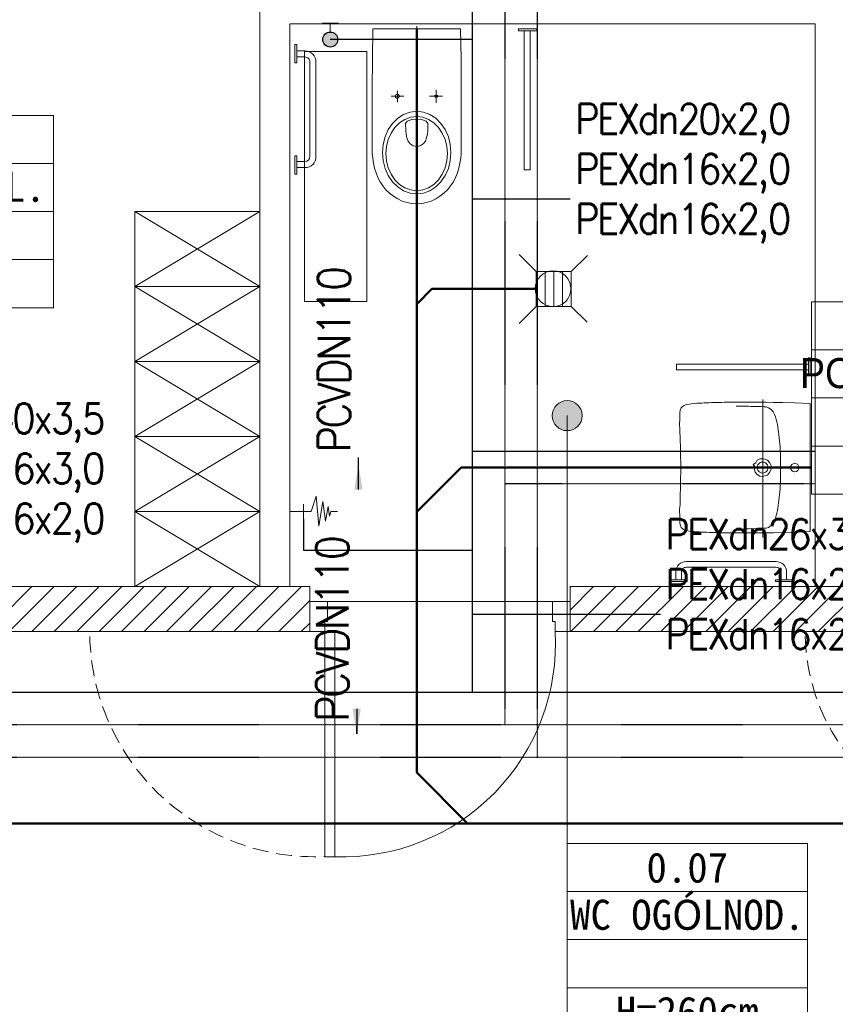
# Model space of a CAD drawing. Header units: millimetres. Extents: x -17122 to 7392, y -6480 to -3200.
# Tile 62 of 70: x 4716 to 5042, y -4691 to -4297. Entities that reach past the tile are written whole.
import ezdxf
from ezdxf import colors
from ezdxf.entities.mleader import LeaderData, LeaderLine
from ezdxf.enums import TextEntityAlignment as Align
from ezdxf.lldxf.tags import DXFTag
from ezdxf.math import Vec2, Vec3

# ---------------------------------------------------------------- set-up
doc = ezdxf.new("R2010")
doc.units = ezdxf.units.MM
for name, pattern in [('DASHDOT', [20, 10, -5, 0, -5]), ('DASHED', [0.75, 0.5, -0.25]), ('HIDDEN2', [4.7624999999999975, 3.174999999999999, -1.587499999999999])]:
    doc.linetypes.add(name, pattern=pattern)
for name, color, linetype, lineweight in [('_k_kreskowanie', 250, 'Continuous', 9), ('_k_opis', 7, 'Continuous', 13), ('_k_stolarka', 7, 'Continuous', 13), ('_k_tabela', 7, 'Continuous', 13), ('_k_wyposażenia', 251, 'Continuous', 9), ('_k_zarys', 7, 'HIDDEN2', 20), ('_k_ściany', 7, 'Continuous', 0), ('KANZLIZACJA', 34, 'Continuous', 30), ('WODA C', 1, 'Continuous', 0), ('WODA Z', 5, 'Continuous', 0), ('Zarys', 7, 'HIDDEN2', 15)]:
    doc.layers.add(name, color=color, linetype=linetype, lineweight=lineweight)
doc.layers.add('_k_niewidoczna', color=72, linetype='Continuous', lineweight=9, plot=False)
for name, color, linetype, true_color in [('IS_Ciepła_woda', 1, 'DASHDOT', 0xff0000), ('IS_Cyrkulacja', 7, 'DASHED', 0x800080), ('IS_Zimna_woda', 5, 'SOLID', 0x0000ff)]:
    doc.layers.add(name, color=color, linetype=linetype, true_color=true_color)
doc.styles.add('GENERATED_STYLE_1', font='MS Gothic.ttf')
doc.styles.add('GENERATED_STYLE_2', font='MS Gothic.ttf')
doc.styles.get("Standard").update_dxf_attribs({"font": 'arial.ttf'})
tags = doc.linetypes.add('SOLID', pattern=[10, 10, 0]).pattern_tags.tags
tags[6:7] = [DXFTag(74, 4), DXFTag(75, 0), DXFTag(340, '0'), DXFTag(46, 0.0), DXFTag(50, 0.0), DXFTag(44, 0.0), DXFTag(45, 0.0)]
tags[4:5] = [DXFTag(74, 4), DXFTag(75, 0), DXFTag(340, '0'), DXFTag(46, 0.0), DXFTag(50, 0.0), DXFTag(44, 0.0), DXFTag(45, 0.0)]

# ---------------------------------------------------------------- blocks, each defined once
blk = doc.blocks.new('D_90')
at = {"layer": '_k_niewidoczna', "lineweight": 0}
blk.add_lwpolyline([(135862.7523981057, 36163.64790065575), (135952.7523981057, 36163.64790065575)], dxfattribs=at)
at = {"layer": '_k_stolarka', "lineweight": 0}
for points in [[(135855.7523981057, 36151.64790065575), (135855.7523981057, 36163.64790065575), (135862.7523981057, 36163.64790065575), (135862.7523981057, 36155.64790065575), (135861.7523981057, 36155.64790065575), (135861.7523981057, 36151.64790065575), (135855.7523981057, 36151.64790065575)], [(135959.7523981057, 36151.64790065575), (135959.7523981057, 36163.64790065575), (135952.7523981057, 36163.64790065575), (135952.7523981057, 36155.64790065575), (135953.7523981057, 36155.64790065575), (135953.7523981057, 36151.64790065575), (135959.7523981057, 36151.64790065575)]]:
    blk.add_lwpolyline(points, dxfattribs=at)
blk.add_lwpolyline([(135861.7523981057, 36151.64790065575), (135865.7523981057, 36151.64790065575), (135865.7523981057, 36061.64790065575), (135861.7523981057, 36061.64790065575)], close=True, dxfattribs=at)
blk.add_lwpolyline([(135865.7523981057, 36061.64790065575, 0.4415167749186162), (135953.7523981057, 36151.64790065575)], format="xyb", dxfattribs=at)
at = {"layer": '_k_ściany', "lineweight": 0}
for points in [[(135855.7523981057, 36151.64790065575), (135855.7523981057, 36163.64790065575)], [(135959.7523981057, 36151.64790065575), (135959.7523981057, 36163.64790065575)]]:
    blk.add_lwpolyline(points, dxfattribs=at)
blk = doc.blocks.new('WC NN')
at = {"layer": '_k_wyposażenia', "lineweight": 0}
for p, q in [((8.8477783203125, 44.65661621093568), (8.8477783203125, 47.81182861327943)), ((11.255615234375, 44.65661621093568), (11.255615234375, 47.81182861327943)), ((53.07415771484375, 47.81182861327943), (53.07415771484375, 44.65661621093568)), ((55.48291015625, 47.81182861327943), (55.48291015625, 44.65661621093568)), ((51.07403564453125, 42.65710449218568), (13.2557373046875, 42.65710449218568)), ((51.07403564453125, 40.24835205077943), (13.2557373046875, 40.24835205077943)), ((0, -17.55157470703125), (0, 17.5537109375)), ((26.99310302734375, 5.10498046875), (26.99310302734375, 10.24505615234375)), ((24.75494384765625, 7.72796630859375), (29.300537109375, 7.72796630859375)), ((-1.04888916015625, 0), (71.08367919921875, 0)), ((24.4573974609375, -7.7618408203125), (29.5452880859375, -7.7618408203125)), ((26.99310302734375, -10.38421630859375), (26.99310302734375, -5.13946533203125))]:
    blk.add_line(p, q, dxfattribs=at)
for points in [[(6.25439453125, 48.68737792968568), (6.25439453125, 47.89483642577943), (13.56304931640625, 47.89483642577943), (13.56304931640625, 48.68737792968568), (6.25439453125, 48.68737792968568)], [(50.76763916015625, 48.68737792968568), (50.76763916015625, 47.89483642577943), (58.07598876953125, 47.89483642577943), (58.07598876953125, 48.68737792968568), (50.76763916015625, 48.68737792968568)], [(0, 17.5537109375), (11.9580078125, 17.69287109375), (23.916015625, 17.79815673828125), (47.83203125, 17.83233642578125), (49.825439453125, 17.7630615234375), (51.783447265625, 17.5885009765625), (53.74114990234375, 17.27325439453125), (55.6640625, 16.854248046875), (57.55218505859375, 16.26007080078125), (59.40582275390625, 15.52490234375), (61.15386962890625, 14.61578369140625), (62.83203125, 13.53179931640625), (64.33563232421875, 12.2723388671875), (65.733642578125, 10.84014892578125), (66.9580078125, 9.266357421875), (68.00689697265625, 7.587890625), (68.8458251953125, 5.8050537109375), (69.47509765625, 3.917236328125), (69.8602294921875, 1.9586181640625), (70, 0.0006103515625), (69.8602294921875, -1.99310302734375), (69.47509765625, -3.95111083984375), (68.8458251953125, -5.83892822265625), (68.00689697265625, -7.62176513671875), (66.9580078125, -9.2999267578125), (65.733642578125, -10.8740234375), (64.33563232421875, -12.27203369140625), (62.83203125, -13.565673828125), (61.15386962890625, -14.649658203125), (59.40582275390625, -15.5584716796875), (57.55218505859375, -16.29302978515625), (55.6640625, -16.88720703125), (53.74114990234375, -17.30712890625), (51.783447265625, -17.586669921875), (49.825439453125, -17.7618408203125), (47.83203125, -17.83111572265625), (23.916015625, -17.79693603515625), (11.9580078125, -17.72674560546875), (0, -17.55157470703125)], [(65.97930908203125, -0.0164794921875), (65.6622314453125, 2.65380859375), (64.7235107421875, 5.2215576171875), (63.19793701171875, 7.5885009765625), (61.14593505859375, 9.6624755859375), (58.64471435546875, 11.36505126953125), (55.79132080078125, 12.62939453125), (52.69561767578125, 13.4088134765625), (49.47601318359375, 13.671875), (46.25640869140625, 13.4088134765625), (43.16009521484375, 12.62939453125), (40.3070068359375, 11.36505126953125), (37.806396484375, 9.6624755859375), (35.7537841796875, 7.5885009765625), (34.22882080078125, 5.2215576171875), (33.28948974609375, 2.65380859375), (32.972412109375, -0.0164794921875), (33.28948974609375, -2.68768310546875), (34.22882080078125, -5.25543212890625), (35.7537841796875, -7.62176513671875), (37.806396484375, -9.696044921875), (40.3070068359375, -11.39892578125), (43.16009521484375, -12.66326904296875), (46.25640869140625, -13.4423828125), (49.47601318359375, -13.704833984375), (52.69561767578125, -13.4423828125), (55.79132080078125, -12.66326904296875), (58.64471435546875, -11.39892578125), (61.14593505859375, -9.696044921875), (63.19793701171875, -7.62176513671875), (64.7235107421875, -5.25543212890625), (65.6622314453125, -2.68768310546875), (65.97930908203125, -0.0164794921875)], [(64.72076416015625, 0.0006103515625), (64.43603515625, 2.401123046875), (63.5931396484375, 4.71038818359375), (62.22503662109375, 6.83807373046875), (60.38330078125, 8.7030029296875), (58.1396484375, 10.2337646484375), (55.57952880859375, 11.370849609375), (52.80181884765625, 12.07122802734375), (49.91302490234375, 12.30743408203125), (47.02423095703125, 12.07122802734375), (44.24652099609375, 11.370849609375), (41.6864013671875, 10.2337646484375), (39.442138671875, 8.7030029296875), (37.6007080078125, 6.83807373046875), (36.2322998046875, 4.71038818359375), (35.3900146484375, 2.401123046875), (35.10528564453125, 0.0006103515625), (35.3900146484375, -2.40081787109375), (36.2322998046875, -4.70916748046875), (37.6007080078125, -6.8365478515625), (39.442138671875, -8.702392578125), (41.6864013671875, -10.233154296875), (44.24652099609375, -11.37054443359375), (47.02423095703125, -12.07061767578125), (49.91302490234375, -12.30712890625), (52.80181884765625, -12.07061767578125), (55.57952880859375, -11.37054443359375), (58.1396484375, -10.233154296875), (60.38330078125, -8.702392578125), (62.22503662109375, -6.8365478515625), (63.5931396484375, -4.70916748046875), (64.43603515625, -2.40081787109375), (64.72076416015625, 0.0006103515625)], [(37.90252685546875, -4.47509765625), (36.888427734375, -3.8458251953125), (36.29364013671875, -1.9573974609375), (36.0845947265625, 0.0006103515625), (36.29364013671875, 1.9586181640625), (36.888427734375, 3.84735107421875), (37.90252685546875, 4.4415283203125), (40.73455810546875, 4.371337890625), (42.132568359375, 4.266357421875), (43.53179931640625, 3.98651123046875), (44.86053466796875, 3.46160888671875), (46.014404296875, 2.5885009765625), (46.74835205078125, 1.39923095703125), (47.0281982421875, 0.0006103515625), (46.74835205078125, -1.39892578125), (46.014404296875, -2.62237548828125), (44.86053466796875, -3.46038818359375), (43.53179931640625, -3.9862060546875), (42.132568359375, -4.26483154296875), (40.73455810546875, -4.404296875), (37.90252685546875, -4.47509765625)], [(27.72674560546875, -7.7618408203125), (26.7132568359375, -7.0623779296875), (26.46820068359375, -8.2867431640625), (27.5177001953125, -8.2867431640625)], [(0, -40.74057317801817), (0, -48.04922796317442), (0.7928466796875, -48.04922796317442), (0.7928466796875, -40.74057317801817), (0, -40.74057317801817)], [(0.7928466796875, -43.01016546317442), (0.7928466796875, -45.41861272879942), (56.33544921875, -45.41861272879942), (56.33544921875, -43.01016546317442), (0.7928466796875, -43.01016546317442)]]:
    blk.add_lwpolyline(points, dxfattribs=at)
blk.add_circle((26.9757080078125, 7.74505615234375), 0.7517949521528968, dxfattribs=at)
for centre, radius, start, end in [((13.2557373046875, 44.65661621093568), 4.408250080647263, 180.0000012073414, 270.000000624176), ((13.2557373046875, 44.65661621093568), 1.99999982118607, 180, 270.0000006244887), ((51.07403564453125, 44.65661621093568), 1.999999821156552, 270.000000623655, 0), ((51.07403564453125, 44.65661621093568), 4.408250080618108, 270.0000006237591, 0)]:
    blk.add_arc(centre, radius, start, end, dxfattribs=at)
blk = doc.blocks.new('UMYWALKA NN')
at = {"layer": '_k_wyposażenia', "lineweight": 0}
for p, q in [((0, 0), (-0.00244140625, -56.36871337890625)), ((26.89849853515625, -0.345458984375), (-26.89910888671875, -0.34332275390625)), ((-3.0419921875, -6.83990478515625), (-3.0419921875, -6.83990478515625)), ((-2.10784912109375, -6.83990478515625), (-2.10784912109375, -6.83990478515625)), ((-1.75811767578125, -6.83990478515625), (-1.75811767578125, -6.83990478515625)), ((-0.47515869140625, -6.83990478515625), (-0.47515869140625, -6.83990478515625)), ((0.8868408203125, -6.84112548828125), (0.8868408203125, -6.84112548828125)), ((1.8194580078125, -6.84112548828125), (1.8194580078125, -6.84112548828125)), ((2.1697998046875, -6.84112548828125), (2.1697998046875, -6.84112548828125)), ((3.10333251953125, -6.84112548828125), (3.10333251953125, -6.84112548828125)), ((43.95794677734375, -10.27215576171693), (47.1131591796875, -10.27215576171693)), ((39.5496826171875, -52.49932861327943), (39.5496826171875, -14.68011474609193)), ((41.95843505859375, -52.49932861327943), (41.95843505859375, -14.68011474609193)), ((43.95794677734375, -12.68090820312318), (47.1131591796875, -12.68090820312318)), ((-28.695068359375, -20.34332275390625), (29.3756103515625, -20.34332275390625)), ((-0.00091552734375, -24.3951416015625), (-0.00091552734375, -24.3951416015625)), ((-0.00091552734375, -24.3951416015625), (-0.00091552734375, -24.3951416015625)), ((-0.00091552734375, -54.84405517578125), (-0.00091552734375, -54.84405517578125)), ((47.1131591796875, -54.49945068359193), (43.95794677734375, -54.49945068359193)), ((47.1131591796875, -56.90728759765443), (43.95794677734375, -56.90728759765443))]:
    blk.add_line(p, q, dxfattribs=at)
for points in [[(-38.80401611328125, -0.3436279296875), (-46.1126708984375, -0.3436279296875), (-46.1126708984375, -1.136474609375), (-38.80401611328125, -1.136474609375), (-38.80401611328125, -0.3436279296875)], [(-41.0736083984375, -1.136474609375), (-43.4820556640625, -1.136474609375), (-43.4820556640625, -56.6790771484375), (-41.0736083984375, -56.6790771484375), (-41.0736083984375, -1.136474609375)], [(-26.9000244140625, -0.34820556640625), (-27.186279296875, -6.9549560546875), (-27.32879638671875, -11.8780517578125), (-27.40631103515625, -15.771484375), (-27.451171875, -18.99627685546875), (-27.47894287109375, -21.7523193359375), (-27.49664306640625, -24.1619873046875), (-27.50732421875, -26.3043212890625), (-27.51373291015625, -28.23516845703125), (-27.5152587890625, -29.26239013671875)], [(26.8994140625, -0.3485107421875), (27.18536376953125, -6.95587158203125), (27.327880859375, -11.8780517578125), (27.4053955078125, -15.772705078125), (27.45025634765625, -18.9971923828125), (27.47802734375, -21.75323486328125), (27.4951171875, -24.16290283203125), (27.50640869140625, -26.30523681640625), (27.51220703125, -28.236083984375), (27.51312255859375, -29.2633056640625)], [(47.98870849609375, -7.679077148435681), (47.1961669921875, -7.679077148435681), (47.1961669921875, -14.98742675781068), (47.98870849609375, -14.98742675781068), (47.98870849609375, -7.679077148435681)], [(-0.00640869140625, -12.78167724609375), (-1.26007080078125, -12.7880859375), (-2.51373291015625, -12.803955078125), (-3.76678466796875, -12.8314208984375), (-5.01953125, -12.87017822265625), (-6.273193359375, -12.921142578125), (-7.5244140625, -12.9852294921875), (-8.775634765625, -13.0615234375), (-10.02593994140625, -13.153076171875), (-11.27471923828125, -13.25775146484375), (-12.52288818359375, -13.37860107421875), (-13.7689208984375, -13.51531982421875), (-14.85748291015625, -13.64959716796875), (-15.9429931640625, -13.80279541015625), (-17.0263671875, -13.9794921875), (-18.10333251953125, -14.1864013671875), (-19.173583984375, -14.427490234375), (-20.233154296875, -14.708251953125), (-21.28204345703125, -15.0311279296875), (-22.34100341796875, -15.41839599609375), (-23.39996337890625, -15.93841552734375), (-24.43511962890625, -16.754150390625), (-25.17608642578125, -17.843017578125), (-25.5364990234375, -18.87420654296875), (-25.4888916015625, -19.90753173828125), (-25.6390380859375, -21.00799560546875), (-25.6805419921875, -22.04986572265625), (-25.6878662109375, -23.0743408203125), (-25.738525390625, -24.1717529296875), (-25.64056396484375, -25.25848388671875), (-25.82489013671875, -26.27410888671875), (-25.85418701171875, -27.3785400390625), (-25.87860107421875, -28.974609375), (-25.8917236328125, -30.228271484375), (-25.9039306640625, -31.48193359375)], [(0.0048828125, -12.78167724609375), (1.258544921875, -12.7880859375), (2.51220703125, -12.803955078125), (3.765869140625, -12.8314208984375), (5.01861572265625, -12.87017822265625), (6.270751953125, -12.921142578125), (7.52288818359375, -12.9852294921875), (8.77410888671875, -13.0615234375), (10.0244140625, -13.153076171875), (11.273193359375, -13.25775146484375), (12.5213623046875, -13.37860107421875), (13.76678466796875, -13.51531982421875), (14.85565185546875, -13.64959716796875), (15.94146728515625, -13.80279541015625), (17.02484130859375, -13.9794921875), (18.10150146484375, -14.1864013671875), (19.1717529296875, -14.427490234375), (20.23223876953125, -14.708251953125), (21.2799072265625, -15.0311279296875), (22.3394775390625, -15.41839599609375), (23.3984375, -15.93841552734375), (24.43267822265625, -16.754150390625), (25.17364501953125, -17.843017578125), (25.53558349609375, -18.87420654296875), (25.48675537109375, -19.90753173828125), (25.63751220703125, -21.00799560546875), (25.67901611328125, -22.04986572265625), (25.68634033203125, -23.0743408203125), (25.736083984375, -24.1717529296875), (25.6390380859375, -25.25848388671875), (25.82244873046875, -26.27410888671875), (25.8526611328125, -27.3785400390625), (25.8770751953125, -28.974609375), (25.89080810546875, -30.228271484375), (25.90240478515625, -31.48193359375)], [(0, -16.63116455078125), (-1.08734130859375, -16.86553955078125), (-2.11761474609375, -17.48291015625), (-3.1781005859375, -18.34259033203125), (-3.505859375, -19.38140869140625), (-3.6981201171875, -20.48675537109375), (-3.63800048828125, -21.5728759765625), (-3.0633544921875, -22.61444091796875), (-2.03033447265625, -23.30047607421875), (-1.304931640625, -24.31884765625), (-0.27313232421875, -23.70941162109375)], [(-0.00091552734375, -16.63116455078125), (1.08673095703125, -16.86553955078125), (2.1160888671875, -17.48291015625), (3.17657470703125, -18.34259033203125), (3.50433349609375, -19.38140869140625), (3.697509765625, -20.48675537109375), (3.6370849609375, -21.573486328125), (2.9803466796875, -22.6458740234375), (1.9744873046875, -23.52081298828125), (0.89019775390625, -23.74542236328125), (-0.12786865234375, -23.82720947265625)], [(-27.5152587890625, -29.26239013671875), (-27.5146484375, -30.31005859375), (-27.51220703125, -31.3580322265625), (-27.50823974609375, -32.406005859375), (-27.50152587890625, -33.45367431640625), (-27.49176025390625, -34.50164794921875), (-27.47955322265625, -35.54931640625), (-27.4639892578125, -36.5972900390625), (-27.4462890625, -37.64495849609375), (-27.42431640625, -38.692626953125), (-27.39898681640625, -39.74029541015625), (-27.36968994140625, -40.78826904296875), (-27.33612060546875, -41.83502197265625), (-27.298583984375, -42.882080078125), (-27.254638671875, -43.92974853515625), (-27.2064208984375, -44.97650146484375), (-27.15362548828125, -46.02264404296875), (-27.0947265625, -47.069091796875), (-27.02880859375, -48.11492919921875), (-26.9580078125, -49.16015625), (-26.86981201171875, -50.24078369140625), (-26.7327880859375, -51.30615234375), (-26.4801025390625, -52.4896240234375), (-26.00494384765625, -53.62335205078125), (-25.19805908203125, -54.6331787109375), (-24.13421630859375, -55.115966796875), (-23.01910400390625, -55.2593994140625), (-21.98394775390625, -55.20477294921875), (-20.9527587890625, -55.1922607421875), (-19.766845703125, -55.272216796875), (-18.760986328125, -55.3802490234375), (-17.6556396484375, -55.291748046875), (-16.52191162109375, -55.223388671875), (-15.47607421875, -55.21270751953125), (-14.44244384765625, -55.19134521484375), (-13.40484619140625, -55.11199951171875), (-12.10540771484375, -55.0653076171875), (-10.760498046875, -55.02044677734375), (-9.41558837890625, -54.98046875), (-8.0712890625, -54.94537353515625), (-6.72637939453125, -54.91424560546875), (-5.3814697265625, -54.8895263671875), (-4.03564453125, -54.869384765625), (-2.69073486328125, -54.85565185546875), (-1.3458251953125, -54.8468017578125), (-0.00091552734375, -54.8431396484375)], [(27.51312255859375, -29.2633056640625), (27.51312255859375, -30.311279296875), (27.51129150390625, -31.35894775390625), (27.50640869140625, -32.4066162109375), (27.5, -33.45458984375), (27.49114990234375, -34.50225830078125), (27.47802734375, -35.55023193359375), (27.46337890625, -36.597900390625), (27.44476318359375, -37.6458740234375), (27.42340087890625, -38.69354248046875), (27.3980712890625, -39.7406005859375), (27.36785888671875, -40.78826904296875), (27.3345947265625, -41.8359375), (27.29644775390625, -42.88299560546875), (27.25372314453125, -43.92974853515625), (27.205810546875, -44.97650146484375), (27.152099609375, -46.02325439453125), (27.09320068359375, -47.06939697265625), (27.02728271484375, -48.115234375), (26.95648193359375, -49.1607666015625), (26.8682861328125, -50.24200439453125), (26.73126220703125, -51.30706787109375), (26.47796630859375, -52.4896240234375), (26.0028076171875, -53.624267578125), (25.19561767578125, -54.6331787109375), (24.1326904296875, -55.11688232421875), (23.017578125, -55.25970458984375), (21.982421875, -55.20477294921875), (20.95123291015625, -55.19317626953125), (19.764404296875, -55.272216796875), (18.758544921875, -55.38055419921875), (17.65411376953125, -55.291748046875), (16.5203857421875, -55.223388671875), (15.48095703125, -55.107421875), (14.290771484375, -55.1318359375), (13.28826904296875, -55.10833740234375), (12.10296630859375, -55.06622314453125), (10.758056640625, -55.02044677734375), (9.4140625, -54.98046875), (8.06915283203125, -54.94537353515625), (6.724853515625, -54.9151611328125), (5.37994384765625, -54.8895263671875), (4.03411865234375, -54.869384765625), (2.6898193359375, -54.85565185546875), (1.34429931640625, -54.8468017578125), (0.223388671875, -54.84375)], [(47.98870849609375, -52.19201660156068), (47.1961669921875, -52.19201660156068), (47.1961669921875, -59.50067138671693), (47.98870849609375, -59.50067138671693), (47.98870849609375, -52.19201660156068)]]:
    blk.add_lwpolyline(points, dxfattribs=at)
blk.add_circle((-0.00885009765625, -6.84112548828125), 1.749999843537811, dxfattribs=at)
for centre, radius, start, end in [((43.95794677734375, -14.68011474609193), 4.408250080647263, 90, 180.0000006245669), ((43.95794677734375, -14.68011474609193), 1.99999982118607, 90, 180.0000006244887), ((0, -20.34332275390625), 2.299999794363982, 90, 270.0046780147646), ((-0.00091552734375, -20.34332275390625), 2.299999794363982, 269.9940581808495, 90), ((43.95794677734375, -52.49932861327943), 4.408250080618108, 180.00000062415, 270.0000012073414), ((43.95794677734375, -52.49932861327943), 1.999999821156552, 180.0000006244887, 270.0000008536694)]:
    blk.add_arc(centre, radius, start, end, dxfattribs=at)
blk = doc.blocks.new('metryczka_80')
at = {"layer": '_k_opis', "ltscale": 0.1}
for points in [[(-80, 0), (0, 0), (0, -64), (-80, -64)], [(-80, -16), (0, -16), (0, -48), (-80, -48)]]:
    blk.add_lwpolyline(points, close=True, dxfattribs=at)
blk.add_lwpolyline([(-80, -32), (0, -32)], dxfattribs=at)
at = {"layer": '_k_opis', "ltscale": 0.1, "flags": 4}
for tag, style, p in [('ATR_NR_POM', 'GENERATED_STYLE_1', (-40, -13)), ('ATR_POM', 'GENERATED_STYLE_2', (-40, -28.71428571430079)), ('ATR_WYS', 'GENERATED_STYLE_1', (-40, -61))]:
    blk.add_attdef(tag, text='', height=10, dxfattribs=dict(at, style=style)).set_placement(p, align=Align.CENTER)
blk = doc.blocks.new('kratka_sc')
at = {"layer": '_k_wyposażenia', "flags": 128}
for points in [[(352121.2352062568, 25947.58415005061), (352114.836491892, 25953.98286251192)], [(352135.235206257, 25947.58414995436), (352142.0618409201, 25954.4107845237)], [(352124.7352062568, 25947.58415002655), (352124.7352061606, 25933.58415002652)], [(352128.2352062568, 25947.58415000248), (352128.2352061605, 25933.58415000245)], [(352131.735206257, 25947.58414997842), (352131.7352061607, 25933.58414997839)], [(352121.2352061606, 25933.58415005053), (352114.8888300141, 25927.23777399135)], [(352135.2352061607, 25933.58414995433), (352142.0618409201, 25926.75751698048)]]:
    blk.add_lwpolyline(points, dxfattribs=at)
blk.add_lwpolyline([(352121.2352062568, 25947.58415005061), (352135.235206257, 25947.58414995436), (352135.2352061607, 25933.58414995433), (352121.2352061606, 25933.58415005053)], close=True, dxfattribs=at)
at = {"layer": '_k_wyposażenia'}
blk.add_circle((352128.520354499, 25940.66999951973), 7.14579595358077, dxfattribs=at)
blk = doc.blocks.new('A$C30E42FEA')
at = {"layer": '_k_wyposażenia'}
for p, q in [((8.446370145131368, 0), (10.51607929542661, 6.128216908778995)), ((10.51607929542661, 6.128216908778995), (11.61347634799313, -5.82149939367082)), ((11.61347634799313, -5.82149939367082), (13.16562466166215, 4.057308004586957)), ((13.16562466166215, 4.057308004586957), (14.23949889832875, -3.870288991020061)), ((8.446370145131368, 0), (0, 0)), ((5.446370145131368, 3), (5.446370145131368, -3)), ((14.23949889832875, -3.870288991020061), (15.25677782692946, 2.042844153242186)), ((15.25677782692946, 2.042844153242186), (15.89327785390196, -1.906189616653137)), ((15.89327785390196, -1.906189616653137), (16.34879165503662, 0.04124643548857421)), ((16.34879165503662, 0.04124643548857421), (18.97620308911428, 0.04124643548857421))]:
    blk.add_line(p, q, dxfattribs=at)
blk = doc.blocks.new('A$C6C91014B')
at = {"layer": 'WODA Z', "lineweight": 0, "ltscale": 3}
blk.add_hatch(color=5, dxfattribs=at).paths.add_polyline_path([(0, 3.000000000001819, -1), (0, -2.999999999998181, -1)])
at = {"layer": 'WODA Z', "lineweight": 0}
for q in [(0, -2.999999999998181), (-3.304750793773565, -6.566985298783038), (3.304750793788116, -6.566985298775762)]:
    blk.add_line((7.275957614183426e-12, -6.566985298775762), q, dxfattribs=at)
at = {"layer": 'WODA Z', "lineweight": -3, "ltscale": 5}
blk.add_circle((0, 0), 3, dxfattribs=at)

msp = doc.modelspace()

# ---------------------------------------------------------------- hatches: boundary and pattern name
at = {"layer": '_k_kreskowanie', "lineweight": 0, "ltscale": 2, "transparency": 33554687}
h = msp.add_hatch(dxfattribs=at)
h.set_pattern_fill('ANSI31', color=256, scale=2)
h.set_pattern_definition([(45, (1100.286567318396, -888.8747041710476), (-4.490128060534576, 4.490128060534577), [])])
h.paths.add_polyline_path([(4922.235256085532, -4960.100455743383), (4922.235256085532, -4936.100455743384), (4855.235256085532, -4936.100455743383), (4855.235256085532, -5036.100455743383), (4787.235256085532, -5036.100455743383), (4787.235256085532, -5060.100455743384), (4879.235256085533, -5060.100455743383), (4879.235256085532, -4960.100455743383)])
h.paths.add_polyline_path([(5921.235256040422, -4253.100455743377), (5945.235256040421, -4253.100455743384), (5945.235256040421, -4046.100455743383), (5314.235256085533, -4046.100455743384), (5314.235256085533, -4070.100455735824), (5414.235256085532, -4070.100455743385), (5414.235256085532, -4296.100455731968), (5432.235256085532, -4296.100455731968), (5432.235256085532, -4070.100455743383), (5921.235256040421, -4070.100455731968)])
h.paths.add_polyline_path([(5921.235256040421, -4653.100455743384), (5945.235256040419, -4653.100455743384), (5945.235256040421, -4453.100455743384), (5921.235256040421, -4453.100455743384)])
h.paths.add_polyline_path([(5866.735256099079, -5036.100455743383), (5866.73525609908, -5060.100455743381), (5945.235256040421, -5060.10045574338), (5945.235256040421, -4853.100455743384), (5921.235256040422, -4853.100455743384), (5921.235256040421, -5036.100455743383)])
h.paths.add_polyline_path([(5606.735256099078, -5036.100455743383), (5606.735256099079, -5060.100455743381), (5746.735256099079, -5060.10045574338), (5746.735256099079, -5036.100455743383)])
h.paths.add_polyline_path([(5346.735256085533, -5036.100455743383), (5346.735256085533, -5060.100455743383), (5486.735256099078, -5060.100455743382), (5486.735256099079, -5036.100455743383), (5432.235256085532, -5036.100455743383), (5432.235256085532, -4692.100455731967), (5414.235256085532, -4692.100455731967), (5414.235256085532, -5036.100455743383)])
h.paths.add_polyline_path([(5226.735256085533, -5060.100455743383), (5226.735256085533, -5036.100455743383), (5159.235256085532, -5036.100455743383), (5159.235256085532, -4960.100455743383), (5159.235256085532, -4936.100455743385), (5092.235256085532, -4936.100455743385), (5092.235256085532, -4960.100455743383), (5135.235256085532, -4960.100455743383), (5135.235256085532, -5060.100455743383)])
h.paths.add_polyline_path([(4100.235256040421, -4770.100455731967), (4124.235256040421, -4770.100455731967), (4124.235256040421, -4692.100455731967), (4100.235256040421, -4692.100455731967)])
h.paths.add_polyline_path([(4124.235256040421, -4930.100455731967), (4100.235256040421, -4930.100455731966), (4100.235256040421, -5060.100455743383), (4667.235256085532, -5060.100455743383), (4667.235256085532, -5036.100455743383), (4124.235256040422, -5036.100455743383)])
h.paths.add_polyline_path([(4124.235256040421, -4226.905047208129), (4100.235256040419, -4226.905047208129), (4100.23525604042, -4304.502751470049), (4124.235256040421, -4304.502751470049)])
h.paths.add_polyline_path([(4363.791529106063, -4070.100455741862), (4363.791529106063, -4046.100455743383), (4100.235256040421, -4046.100455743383), (4100.235256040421, -4122.905047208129), (4124.235256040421, -4122.905047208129), (4124.235256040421, -4070.100455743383)])
h.paths.add_polyline_path([(4664.255787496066, -4070.100455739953), (4664.255787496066, -4046.100455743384), (4483.791529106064, -4046.100455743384), (4483.791529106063, -4070.1004557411)])
h.paths.add_polyline_path([(4784.255787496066, -4046.100455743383), (4784.255787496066, -4070.100455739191), (5194.235256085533, -4070.100455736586), (5194.235256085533, -4046.100455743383)])
h.paths.add_polyline_path([(4192.23172776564, -4542.100455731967), (4192.23172776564, -4524.100455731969), (4124.235256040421, -4524.100455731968), (4124.235256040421, -4464.50275147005), (4100.23525604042, -4464.502751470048), (4100.235256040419, -4542.100455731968)])
h.paths.add_polyline_path([(4296.23172776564, -4524.100455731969), (4296.23172776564, -4542.100455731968), (4380.647470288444, -4542.100455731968), (4380.647470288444, -4524.100455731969)])
h.paths.add_polyline_path([(4598.255787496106, -4542.100455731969), (4598.255787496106, -4524.100455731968), (4484.647470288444, -4524.100455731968), (4484.647470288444, -4542.100455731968)])
h.paths.add_polyline_path([(4832.255787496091, -4542.100455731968), (4832.255787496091, -4524.100455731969), (4702.255787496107, -4524.100455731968), (4702.255787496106, -4542.100455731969)])
h.paths.add_polyline_path([(5197.235256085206, -4524.100455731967), (5197.235256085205, -4542.100455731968), (5432.235256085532, -4542.100455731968), (5432.235256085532, -4400.100455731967), (5414.235256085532, -4400.100455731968), (5414.235256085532, -4524.100455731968)])
h.paths.add_polyline_path([(5105.235256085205, -4542.100455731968), (5105.235256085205, -4524.100455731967), (4936.255787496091, -4524.100455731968), (4936.255787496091, -4542.100455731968)])
at = {"layer": '_k_opis', "lineweight": 0, "ltscale": 0.1}
h = msp.add_hatch(color=256, dxfattribs=at)
h.dxf.hatch_style = 1
h.paths.add_polyline_path([(4935.114365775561, -4461.757208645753, 1), (4935.114365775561, -4449.757208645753, 1)])

# ---------------------------------------------------------------- linework, layer by layer
msp.add_lwpolyline([(4935.11436577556, -4626.849250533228), (4935.11436577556, -4455.757208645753)], dxfattribs=at)
msp.add_circle((4935.114365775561, -4455.757208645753), 6, dxfattribs=at)
at = {"layer": '_k_wyposażenia', "lineweight": 0}
for points in [[(4830.074993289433, -4310.179850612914), (4855.074993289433, -4310.179850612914), (4855.074993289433, -4410.179850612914), (4830.074993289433, -4410.179850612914)], [(4762.255787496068, -4404.100455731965), (4812.255787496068, -4404.100455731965), (4812.255787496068, -4374.100455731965), (4762.255787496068, -4374.100455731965)], [(4762.255787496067, -4434.100455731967), (4812.255787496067, -4434.100455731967), (4812.255787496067, -4404.100455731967), (4762.255787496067, -4404.100455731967)], [(4762.255787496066, -4464.100455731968), (4812.255787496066, -4464.100455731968), (4812.255787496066, -4434.100455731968), (4762.255787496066, -4434.100455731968)], [(4762.255787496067, -4494.100455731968), (4812.255787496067, -4494.100455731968), (4812.255787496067, -4464.100455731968), (4762.255787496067, -4464.100455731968)], [(4762.255787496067, -4524.100455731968), (4812.255787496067, -4524.100455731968), (4812.255787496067, -4494.100455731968), (4762.255787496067, -4494.100455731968)]]:
    msp.add_lwpolyline(points, close=True, dxfattribs=at)
for points in [[(4762.255787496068, -4404.100455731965), (4812.255787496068, -4374.100455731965), (4812.255787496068, -4404.100455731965), (4762.255787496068, -4374.100455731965)], [(4762.255787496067, -4434.100455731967), (4812.255787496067, -4404.100455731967), (4812.255787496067, -4434.100455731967), (4762.255787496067, -4404.100455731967)], [(4762.255787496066, -4464.100455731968), (4812.255787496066, -4434.100455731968), (4812.255787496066, -4464.100455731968), (4762.255787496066, -4434.100455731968)], [(4762.255787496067, -4494.100455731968), (4812.255787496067, -4464.100455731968), (4812.255787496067, -4494.100455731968), (4762.255787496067, -4464.100455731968)], [(4762.255787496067, -4524.100455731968), (4812.255787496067, -4494.100455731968), (4812.255787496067, -4524.100455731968), (4762.255787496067, -4494.100455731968)]]:
    msp.add_lwpolyline(points, dxfattribs=at)
at = {"layer": '_k_zarys', "lineweight": 0, "ltscale": 2}
for centre, radius, start, end in [((4834.255787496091, -4542.100455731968), 90, 181.2733443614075, 272.5473181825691), ((5110.235256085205, -4542.100455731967), 80, 181.4325437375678, 272.8659839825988)]:
    msp.add_arc(centre, radius, start, end, dxfattribs=at)
at = {"layer": '_k_ściany', "lineweight": 0}
for points in [[(4824.255787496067, -4418.100455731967), (4824.255787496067, -4524.100455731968), (4812.255787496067, -4524.100455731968), (4812.255787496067, -4174.100455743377)], [(5026.255787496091, -4524.100455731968), (5034.255787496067, -4524.100455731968), (5034.255787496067, -4299.100455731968), (4824.255787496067, -4299.100455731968), (4824.255787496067, -4524.100455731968), (4832.255787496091, -4524.100455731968)], [(4824.255787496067, -4299.100455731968), (5034.255787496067, -4299.100455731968)], [(4824.255787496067, -4299.100455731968), (4824.255787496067, -4406.100455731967)], [(5046.255787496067, -4418.100455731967), (5046.255787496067, -4524.100455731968), (5034.255787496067, -4524.100455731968), (5034.255787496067, -4299.100455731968)], [(4702.255787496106, -4524.100455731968), (4832.255787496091, -4524.100455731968)], [(4832.255787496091, -4542.100455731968), (4832.255787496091, -4524.100455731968)], [(4936.255787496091, -4524.100455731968), (5105.235256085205, -4524.100455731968)], [(4936.255787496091, -4542.100455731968), (4936.255787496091, -4524.100455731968)], [(4702.255787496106, -4542.100455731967), (4832.255787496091, -4542.100455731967)], [(4936.255787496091, -4542.100455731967), (5105.235256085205, -4542.100455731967)]]:
    msp.add_lwpolyline(points, dxfattribs=at)
at = {"layer": 'IS_Ciepła_woda', "linetype": 'DASHED', "lineweight": 30, "ltscale": 0.1}
for points in [[(4910.161432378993, -4127.504682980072), (4910.161432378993, -4579.194450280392)], [(4910.161432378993, -4482.915104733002), (5034.255787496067, -4482.915104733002)], [(5176.811595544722, -4579.387697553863), (4278.807113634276, -4579.387697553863)]]:
    msp.add_lwpolyline(points, dxfattribs=at)
at = {"layer": 'IS_Cyrkulacja', "linetype": 'DASHED', "lineweight": 30, "ltscale": 0.1}
for points in [[(4923.161432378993, -4127.504682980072), (4923.161432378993, -4592.387697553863)], [(5189.811595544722, -4592.387697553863), (4291.807113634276, -4592.387697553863)]]:
    msp.add_lwpolyline(points, dxfattribs=at)
at = {"layer": 'IS_Zimna_woda', "lineweight": 30}
for points in [[(4897.161432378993, -4114.50468298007), (4897.161432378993, -4566.387697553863)], [(4897.161432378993, -4305.379282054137), (4840.400807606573, -4305.379282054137)], [(4897.161432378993, -4469.915104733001), (5034.255787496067, -4469.915104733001)], [(4829.702157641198, -4497.100455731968), (4829.702157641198, -4509.676557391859)], [(4897.161432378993, -4509.676557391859), (4829.702157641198, -4509.676557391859)], [(5163.811595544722, -4566.387697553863), (4265.807113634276, -4566.387697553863)]]:
    msp.add_lwpolyline(points, dxfattribs=at)
at = {"layer": 'KANZLIZACJA', "lineweight": 50}
for points in [[(4874.942097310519, -4301.100455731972), (4874.942097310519, -4598.453353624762)], [(4874.942097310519, -4411.134804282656), (4880.983332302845, -4405.093569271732)], [(4880.983332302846, -4405.093569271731), (4922.756139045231, -4405.093569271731)], [(4874.942097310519, -4494.257355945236), (4892.688270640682, -4476.511182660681)], [(4892.688270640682, -4476.511182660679), (5032.582958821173, -4476.511182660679)], [(4874.942097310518, -4598.45335362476), (4895.264307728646, -4618.775564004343)], [(4287.259666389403, -4618.775564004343), (5289.133070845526, -4618.775564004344)]]:
    msp.add_lwpolyline(points, dxfattribs=at)

# ---------------------------------------------------------------- block references
at = {"lineweight": 0, "xscale": -1}
msp.add_blockref('kratka_sc', (357057.9913452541, -30345.67771922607), dxfattribs=at)
at = {"layer": '_k_tabela', "lineweight": 0, "ltscale": 0.1}
ref = msp.add_blockref('metryczka_80', (4729.744859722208, -4335.792812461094), dxfattribs=dict(at, xscale=1.2, yscale=1.2, zscale=1.2))
ref.add_attrib('ATR_NR_POM', '0.09', dxfattribs={"layer": '_k_opis', "ltscale": 0.1, "height": 12, "style": 'GENERATED_STYLE_1'}).set_placement((4681.744859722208, -4351.392812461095), align=Align.CENTER)
ref.add_attrib('ATR_POM', 'POM.SOCJAL.', dxfattribs={"layer": '_k_opis', "ltscale": 0.1, "height": 12, "style": 'GENERATED_STYLE_2'}).set_placement((4681.744859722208, -4370.249955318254), align=Align.CENTER)
ref.add_attrib('ATR_WYS', 'H=300cm', dxfattribs={"layer": '_k_opis', "ltscale": 0.1, "height": 12, "style": 'GENERATED_STYLE_1'}).set_placement((4681.744859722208, -4408.992812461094), align=Align.CENTER)
ref = msp.add_blockref('metryczka_80', (5128.725235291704, -4410.297272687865), dxfattribs=dict(at, xscale=1.2, yscale=1.2, zscale=1.2))
ref.add_attrib('ATR_NR_POM', '0.06', dxfattribs={"layer": '_k_opis', "ltscale": 0.1, "height": 12, "style": 'GENERATED_STYLE_1'}).set_placement((5080.725235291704, -4425.897272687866), align=Align.CENTER)
ref.add_attrib('ATR_POM', 'POM.PORZĄD.', dxfattribs={"layer": '_k_opis', "ltscale": 0.1, "height": 12, "style": 'GENERATED_STYLE_2'}).set_placement((5080.725235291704, -4444.754415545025), align=Align.CENTER)
ref.add_attrib('ATR_WYS', 'H=260cm', dxfattribs={"layer": '_k_opis', "ltscale": 0.1, "height": 12, "style": 'GENERATED_STYLE_1'}).set_placement((5080.725235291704, -4483.497272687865), align=Align.CENTER)
ref = msp.add_blockref('metryczka_80', (5031.11436577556, -4626.849250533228), dxfattribs=dict(at, xscale=1.2, yscale=1.2, zscale=1.2))
ref.add_attrib('ATR_NR_POM', '0.07', dxfattribs={"layer": '_k_opis', "ltscale": 0.1, "height": 12, "style": 'GENERATED_STYLE_1'}).set_placement((4983.11436577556, -4642.449250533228), align=Align.CENTER)
ref.add_attrib('ATR_POM', 'WC OGÓLNOD.', dxfattribs={"layer": '_k_opis', "ltscale": 0.1, "height": 12, "style": 'GENERATED_STYLE_2'}).set_placement((4983.11436577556, -4661.306393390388), align=Align.CENTER)
ref.add_attrib('ATR_WYS', 'H=260cm', dxfattribs={"layer": '_k_opis', "ltscale": 0.1, "height": 12, "style": 'GENERATED_STYLE_1'}).set_placement((4983.11436577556, -4700.049250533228), align=Align.CENTER)
at = {"layer": '_k_wyposażenia', "lineweight": 0, "xscale": -1, "rotation": 90}
msp.add_blockref('WC NN', (4874.943165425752, -4301.10045573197), dxfattribs=at)
at = {"layer": '_k_wyposażenia', "lineweight": 0, "xscale": 0.95, "yscale": 0.95, "zscale": 0.95, "rotation": 270}
msp.add_blockref('UMYWALKA NN', (5032.582958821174, -4476.511182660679), dxfattribs=at)
at = {"layer": '_k_ściany', "lineweight": 0, "ltscale": 2}
msp.add_blockref('D_90', (-131023.4966106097, -40693.74835638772), dxfattribs=at)
at = {"layer": 'WODA C', "rotation": 180}
msp.add_blockref('A$C6C91014B', (4840.400807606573, -4305.379282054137), dxfattribs=at)
at = {"layer": 'Zarys', "lineweight": 0}
msp.add_blockref('A$C30E42FEA', (4824.255787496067, -4494.100455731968), dxfattribs=at)

# ---------------------------------------------------------------- leaders
at = {"layer": 'KANZLIZACJA', "color": 0, "lineweight": 30}
ml = msp.add_multileader_mtext('Standard', dxfattribs=at)
ml.set_content('{\\Fsimplex.shx;\\W0.9;\\T0.9;PCVDN110\\H2.5x;\\C34;\\W1;\\T0.95; }')
ml.set_leader_properties()
ml.build(insert=Vec2(0, 0))
ml.multileader.update_dxf_attribs({"text_left_attachment_type": 2, "text_right_attachment_type": 2, "arrow_head_size": 10})
ctx = ml.context
ctx.base_point, ctx.char_height, ctx.arrow_head_size, ctx.plane_origin, ctx.plane_x_axis, ctx.plane_y_axis = Vec3(4851.66701432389, -4472.457038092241), 13, 10, Vec3(4897.123282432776, -4506.668395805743), Vec3(5.510951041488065e-16, 1), Vec3(-1, 5.510951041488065e-16)
ctx.left_attachment, ctx.right_attachment, ctx.attachment_type = 2, 2, 2
notes = []
notes.append((ctx, [(0, (1, 1, 0), (4851.66701432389, -4475.284662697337), (5.510951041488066e-16, 1), 2.82762460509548, [(0, [(4851.66701432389, -4475.284662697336)], 0, [])])]))
ctx.mtext.insert, ctx.mtext.text_direction, ctx.mtext.rotation, ctx.mtext.width = Vec3(4835.41701432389, -4470.457038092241), Vec3(5.053215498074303e-16, 1), 1.570796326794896, 252.0453761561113
ml = msp.add_multileader_mtext('Standard', dxfattribs=at)
ml.set_content('{\\Fsimplex.shx;\\W0.9;\\T0.9;PCVDN110\\H2.5x;\\C34;\\W1;\\T0.95; }')
ml.set_leader_properties()
ml.build(insert=Vec2(0, 0))
ml.multileader.update_dxf_attribs({"text_left_attachment_type": 2, "text_right_attachment_type": 2, "arrow_head_size": 10})
ctx = ml.context
ctx.base_point, ctx.char_height, ctx.arrow_head_size, ctx.plane_origin, ctx.plane_x_axis, ctx.plane_y_axis = Vec3(4850.968325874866, -4580.127534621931), 13, 10, Vec3(4896.424593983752, -4614.338892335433), Vec3(5.510951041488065e-16, 1), Vec3(-1, 5.510951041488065e-16)
ctx.left_attachment, ctx.right_attachment, ctx.attachment_type = 2, 2, 2
notes.append((ctx, [(0, (1, 1, 0), (4850.968325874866, -4582.955159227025), (5.510951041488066e-16, 1), 2.82762460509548, [(0, [(4850.968325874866, -4582.955159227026)], 0, [])])]))
ctx.mtext.insert, ctx.mtext.text_direction, ctx.mtext.rotation, ctx.mtext.width = Vec3(4834.718325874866, -4578.127534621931), Vec3(5.053215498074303e-16, 1), 1.570796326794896, 252.0453761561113
at = {"layer": 'WODA Z', "color": 0, "lineweight": 30}
ml = msp.add_multileader_mtext('Standard', dxfattribs=at)
ml.set_content('{\\Fsimplex|c0;\\W0.9;\\T0.9;\\C5;PEXdn\\Fsimplex|c238;20\\Fsimplex|c0;x\\Fsimplex|c238;2\\Fsimplex|c0;,0\\P\\pxsm1;\\C1;PEXdn\\Fsimplex|c238;16\\Fsimplex|c0;x\\Fsimplex|c238;2\\Fsimplex|c0;,\\Fsimplex|c238;0\\P\\Fsimplex|c0;\\C214;P\\Fsimplex|c238;EXdn16x2,0\\P\\Fsimplex|c0;\\C1; }')
ml.set_leader_properties()
ml.build(insert=Vec2(0, 0))
ml.multileader.update_dxf_attribs({"text_left_attachment_type": 2, "text_right_attachment_type": 2, "arrow_head_size": 0})
ctx = ml.context
ctx.base_point, ctx.char_height, ctx.arrow_head_size, ctx.plane_origin, ctx.plane_x_axis, ctx.plane_y_axis = Vec3(4936.344370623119, -4369.114835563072), 12, 0, Vec3(4858.975643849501, -4481.086213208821), Vec3(1, -6.123072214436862e-16), Vec3(6.123072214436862e-16, 1)
ctx.left_attachment, ctx.right_attachment, ctx.attachment_type = 2, 2, 2
notes.append((ctx, [(0, (1, 1, 0), (4931.020844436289, -4369.114835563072), (1, -6.123072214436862e-16), 5.323526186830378, [(0, [(4897.161432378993, -4369.114835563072)], 0, [])])]))
ctx.mtext.insert, ctx.mtext.text_direction, ctx.mtext.rotation, ctx.mtext.defined_height, ctx.mtext.flow_direction = Vec3(4938.344370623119, -4331.114835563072), Vec3(1, -6.123072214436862e-16), 6.283185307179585, 31.48896278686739, 5
ml = msp.add_multileader_mtext('Standard', dxfattribs=at)
ml.set_content('{\\Fsimplex|c0;\\W0.9;\\T0.9;\\C5;PEXdn\\Fsimplex|c238;40\\Fsimplex|c0;x\\Fsimplex|c238;3\\Fsimplex|c0;,\\Fsimplex|c238;5\\Fsimplex|c0;\\P\\pxsm1;\\C1;PEXdn\\Fsimplex|c238;2\\Fsimplex|c0;6x\\Fsimplex|c238;3\\Fsimplex|c0;,0\\Fsimplex|c238;\\P\\Fsimplex|c0;\\C214;P\\Fsimplex|c238;EXdn16x2,0\\P\\Fsimplex|c0;\\C1; }')
ml.set_leader_properties()
ml.build(insert=Vec2(0, 0))
ml.multileader.update_dxf_attribs({"text_left_attachment_type": 2, "text_right_attachment_type": 2, "arrow_head_size": 0})
ctx = ml.context
ctx.base_point, ctx.char_height, ctx.arrow_head_size, ctx.plane_origin, ctx.plane_x_axis, ctx.plane_y_axis = Vec3(4662.170729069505, -4488.859812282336), 12, 0, Vec3(4582.654776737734, -4600.831189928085), Vec3(1, -6.123072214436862e-16), Vec3(6.123072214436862e-16, 1)
ctx.left_attachment, ctx.right_attachment, ctx.attachment_type = 2, 2, 2
notes.append((ctx, [(0, (1, 1, 0), (4620.840565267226, -4488.859812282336), (1, -6.123072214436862e-16), 41.33016380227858, [(0, [(4620.840565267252, -4592.387697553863)], 0, [])])]))
ctx.mtext.insert, ctx.mtext.text_direction, ctx.mtext.rotation, ctx.mtext.defined_height, ctx.mtext.flow_direction = Vec3(4664.170729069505, -4450.859812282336), Vec3(1, -6.123072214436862e-16), 6.283185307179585, 31.48896278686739, 5
ml = msp.add_multileader_mtext('Standard', dxfattribs=at)
ml.set_content('{\\Fsimplex|c0;\\W0.9;\\T0.9;\\C5;PEXdn\\Fsimplex|c238;26\\Fsimplex|c0;x\\Fsimplex|c238;3\\Fsimplex|c0;,0\\P\\pxsm1;\\C1;PEXdn\\Fsimplex|c238;16\\Fsimplex|c0;x\\Fsimplex|c238;2\\Fsimplex|c0;,\\Fsimplex|c238;0\\P\\Fsimplex|c0;\\C214;P\\Fsimplex|c238;EXdn16x2,0\\P\\Fsimplex|c0;\\C1; }')
ml.set_leader_properties()
ml.build(insert=Vec2(0, 0))
ml.multileader.update_dxf_attribs({"text_left_attachment_type": 2, "text_right_attachment_type": 2, "arrow_head_size": 0})
ctx = ml.context
ctx.base_point, ctx.char_height, ctx.arrow_head_size, ctx.plane_origin, ctx.plane_x_axis, ctx.plane_y_axis = Vec3(4972.351008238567, -4535.09533029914), 12, 0, Vec3(4858.975643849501, -4647.066707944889), Vec3(1, -6.123072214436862e-16), Vec3(6.123072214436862e-16, 1)
ctx.left_attachment, ctx.right_attachment, ctx.attachment_type = 2, 2, 2
notes.append((ctx, [(0, (1, 1, 0), (4931.020844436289, -4535.09533029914), (1, -6.123072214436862e-16), 41.33016380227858, [(0, [(4897.161432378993, -4535.09533029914)], 0, [])])]))
ctx.mtext.insert, ctx.mtext.text_direction, ctx.mtext.rotation, ctx.mtext.defined_height, ctx.mtext.flow_direction = Vec3(4974.351008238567, -4497.09533029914), Vec3(1, -6.123072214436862e-16), 6.283185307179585, 31.48896278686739, 5
for ctx, leaders in notes:
    for number, flags, end, landing, length, lines in leaders:
        leader = LeaderData()
        leader.index, (leader.has_last_leader_line, leader.has_dogleg_vector, leader.attachment_direction) = number, flags
        leader.last_leader_point, leader.dogleg_vector, leader.dogleg_length = Vec3(end), Vec3(landing), length
        for number, points, colour, breaks in lines:
            line = LeaderLine()
            line.index, line.vertices, line.color, line.breaks = number, Vec3.list(points), colors.encode_raw_color(colour), breaks
            leader.lines.append(line)
        ctx.leaders.append(leader)

doc.saveas('drawing.dxf')
